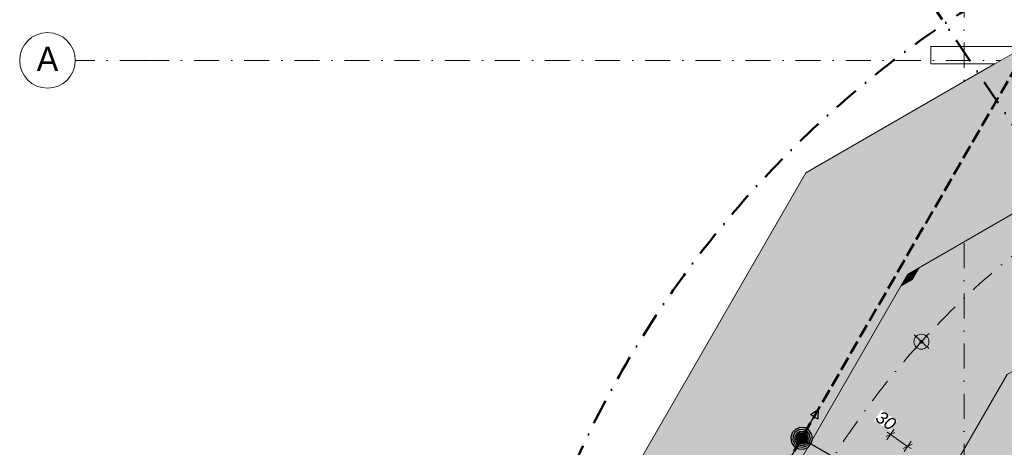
# Model space of a CAD drawing. Header units: centimetres. Extents: x -520 to 6098, y -2003 to 4462.
# Tile 11 of 52: x -520 to 896, y 1015 to 1630. Entities that reach past the tile are written whole.
import ezdxf
from ezdxf.enums import TextEntityAlignment as Align

# ---------------------------------------------------------------- set-up
doc = ezdxf.new("R2010")
doc.units = ezdxf.units.CM
doc.header["$LTSCALE"] = 0.1
doc.header["$MEASUREMENT"] = 0
for name, pattern in [('Krawędzie ukryte', [270, 200, -70]), ('Kropki i Kreski', [720, 360, -180, 0, -180]), ('Wipeout_Contour', [1000, 0, -1000])]:
    doc.linetypes.add(name, pattern=pattern)
for name, color, linetype in [('2_stropy.K_IR', 7, 'Continuous'), ('2_ściany zewnętrzne.ISTN', 7, 'Continuous'), ('3_lądowisko.K_IR', 7, 'Continuous'), ('3_lądowisko_RMS.K_IR', 7, 'Continuous'), ('3_oświetlenie.K_IR', 7, 'Continuous'), ('4_osie.ISTN', 7, 'Continuous'), ('5_wymiary.K_IR', 7, 'Continuous')]:
    doc.layers.add(name, color=color, linetype=linetype)
doc.styles.add('GENERATED_STYLE_1', font='txt')
doc.styles.add('GENERATED_STYLE_2', font='txt')
doc.dimstyles.new('GENERATED_STYLE__11', dxfattribs={"dimtxt": 18, "dimasz": 18.357488, "dimexe": 0.18, "dimexo": 4, "dimgap": 0.09, "dimtad": 1, "dimtih": 1, "dimtoh": 1, "dimdec": 0, "dimzin": 0, "dimdsep": 46, "dimtxsty": 'GENERATED_STYLE_2', "dimblk": 'ARROWHEAD_5', "dimblk1": 'ARROWHEAD_5', "dimblk2": 'ARROWHEAD_5', "dimcen": 0.09, "dimclrd": 1, "dimclre": 1, "dimclrt": 1, "dimadec": 1, "dimazin": 0, "dimtfac": 1, "dimtdec": 4, "dimtmove": 0, "dimatfit": 3, "dimfxl": 1, "dimtolj": 1, "dimtzin": 0, "dimarcsym": 0})
doc.dimstyles.new('GENERATED_STYLE__4', dxfattribs={"dimtxt": 18, "dimasz": 9.178744, "dimexe": 0.18, "dimexo": 0.0625, "dimgap": 0.09, "dimtad": 1, "dimdec": 0, "dimzin": 0, "dimdsep": 46, "dimtxsty": 'GENERATED_STYLE_2', "dimblk": 'ARROWHEAD_2', "dimblk1": 'ARROWHEAD_2', "dimblk2": 'ARROWHEAD_2', "dimcen": 0.09, "dimse1": 1, "dimse2": 1, "dimclrd": 1, "dimclre": 1, "dimclrt": 1, "dimadec": 1, "dimazin": 0, "dimtfac": 1, "dimtdec": 4, "dimtmove": 0, "dimatfit": 3, "dimfxl": 1, "dimtolj": 1, "dimtzin": 0, "dimarcsym": 0})

# ---------------------------------------------------------------- blocks, each defined once
blk = doc.blocks.new('Ściana_4_1', base_point=(790.6, 1566.1))
at = {"color": 254, "linetype": 'Wipeout_Contour', "lineweight": 0, "ltscale": 9453.590512}
blk.add_wipeout([(790.6, 1566.1), (2505.6, 1566.1), (2505.6, 1591.1), (790.6, 1591.1)], dxfattribs=at).dxf.layer = '2_ściany zewnętrzne.ISTN'
at = {"layer": '2_ściany zewnętrzne.ISTN', "color": 252, "linetype": 'Continuous', "lineweight": 13, "flags": 128}
for points in [[(2505.6, 1591.1), (790.6, 1591.1)], [(790.6, 1591.1), (790.6, 1566.1)], [(790.6, 1566.1), (2505.6, 1566.1)]]:
    blk.add_lwpolyline(points, dxfattribs=at)
blk = doc.blocks.new('Strop_1_1', base_point=(1374.8, -650))
at = {"layer": '2_stropy.K_IR', "linetype": 'Continuous', "lineweight": 0, "true_color": 0x606060}
blk.add_hatch(color=251, dxfattribs=at).paths.add_polyline_path([(1374.8, -650), (1922.4, -650), (2396.6, -376.2), (2648.8, 60.6), (2866.1, 60.6), (2866.1, 682.2), (2649.3, 682.2), (2396.6, 1119.8), (1922.3, 1393), (1375, 1393), (900.6, 1119.8), (626.8, 645.6), (626.8, 98), (900.6, -376.2)])
at = {"layer": '2_stropy.K_IR', "color": 252, "linetype": 'Continuous', "lineweight": 9, "flags": 128}
blk.add_lwpolyline([(1374.8, -650), (1922.4, -650), (2396.6, -376.2), (2648.8, 60.6), (2866.1, 60.6), (2866.1, 682.2), (2649.3, 682.2), (2396.6, 1119.8), (1922.3, 1393), (1375, 1393), (900.6, 1119.8), (626.8, 645.6), (626.8, 98), (900.6, -376.2)], close=True, dxfattribs=at)
blk = doc.blocks.new('Strop_6_1', base_point=(231.1, 291.8))
at = {"layer": '2_stropy.K_IR', "linetype": 'Continuous', "lineweight": 0, "true_color": 0x3f3f3f}
blk.add_hatch(color=250, dxfattribs=at).paths.add_polyline_path([(231.1, 291.8), (431.1, 291.8), (431.1, 101.1), (431.1, 45.6), (757.4, -519.5), (1322.4, -845.7), (1974.8, -845.7), (2539.9, -519.5), (2866.1, 45.6), (2866.1, 61.4), (2649.3, 61.4), (2621.1, 12.6), (2396.6, -376.2), (1922.4, -650), (1374.8, -650), (900.6, -376.2), (626.8, 98), (626.8, 645.6), (900.6, 1119.8), (1375, 1393), (1922.3, 1393), (2396.6, 1119.8), (2649.3, 682.2), (2866.1, 682.2), (2866.1, 698), (2539.9, 1263.1), (1974.8, 1589.3), (1322.4, 1589.3), (757.4, 1263.1), (431.1, 698), (431.1, 517.2), (231.1, 517.2)])
at = {"layer": '2_stropy.K_IR', "color": 7, "linetype": 'Continuous', "lineweight": 9, "flags": 128}
for points in [[(900.6, 1119.8), (626.8, 645.6), (626.8, 98), (900.6, -376.2)], [(757.4, -519.5), (431.1, 45.6), (431.1, 101.1), (431.1, 291.8), (231.1, 291.8), (231.1, 517.2), (431.1, 517.2), (431.1, 698), (757.4, 1263.1), (1322.4, 1589.3)]]:
    blk.add_lwpolyline(points, dxfattribs=at)
blk = doc.blocks.new('*X65')
at = {"layer": '3_lądowisko.K_IR', "linetype": 'Continuous', "lineweight": 0}
blk.add_hatch(color=2, dxfattribs=at).paths.add_polyline_path([(441.1, 715.3), (431.1, 698), (441.1, 695.3)])
blk = doc.blocks.new('*X66')
at = {"layer": '3_lądowisko.K_IR', "linetype": 'Continuous', "lineweight": 0}
for points in [[(740.3, 1233.5), (743.9, 1219.8), (758.1, 1244.3), (756.3, 1250.9), (747.4, 1245.7)], [(726.1, 1209), (712, 1184.5), (715.7, 1170.8), (729.8, 1195.3)], [(697.9, 1160), (683.7, 1135.5), (687.4, 1121.8), (701.5, 1146.3)], [(669.6, 1111), (655.4, 1086.5), (659.1, 1072.8), (673.2, 1097.3)], [(641.3, 1062), (627.1, 1037.5), (630.8, 1023.8), (645, 1048.3)], [(613, 1013), (598.9, 988.5), (602.5, 974.9), (616.7, 999.4)], [(584.7, 964), (570.6, 939.5), (574.2, 925.9), (588.4, 950.4)], [(556.4, 915), (542.3, 890.5), (546, 876.9), (560.1, 901.4)], [(528.2, 866), (514, 841.5), (517.7, 827.9), (531.8, 852.4)], [(499.9, 817.1), (485.7, 792.6), (489.4, 778.9), (503.5, 803.4)], [(457.4, 743.6), (461.1, 729.9), (475.2, 754.4), (471.6, 768.1)], [(443.3, 719.1), (441.1, 715.3), (441.1, 695.3), (447, 705.4)]]:
    blk.add_hatch(color=2, dxfattribs=at).paths.add_polyline_path(points)
blk = doc.blocks.new('*X67')
at = {"layer": '3_lądowisko.K_IR', "linetype": 'Continuous', "lineweight": 0}
blk.add_hatch(color=2, dxfattribs=at).paths.add_polyline_path([(747.4, 1245.7), (756.3, 1250.9), (754.4, 1258)])
blk = doc.blocks.new('*X68')
at = {"layer": '3_lądowisko.K_IR', "linetype": 'Continuous', "lineweight": 0}
blk.add_hatch(color=2, dxfattribs=at).paths.add_polyline_path([(431.1, 698), (431.1, 687.2), (432.8, 680.9), (441.1, 695.3)])
blk = doc.blocks.new('*X69')
at = {"layer": '3_lądowisko.K_IR', "linetype": 'Continuous', "lineweight": 0}
blk.add_hatch(color=2, dxfattribs=at).paths.add_polyline_path([(774.7, 1273.1), (771.6, 1271.3), (772.2, 1268.8)])
blk = doc.blocks.new('Ściana_25_1', base_point=(431.1, 698))
at = {"layer": '3_lądowisko.K_IR', "linetype": 'Continuous', "lineweight": 0, "true_color": 0x000000}
for points in [[(747.4, 1245.7), (764.7, 1255.7), (757.4, 1263.1)], [(757.4, 1263.1), (764.7, 1255.7), (774.7, 1273.1)], [(747.4, 1245.7), (441.1, 715.3), (441.1, 695.3), (764.7, 1255.7)], [(431.1, 698), (441.1, 695.3), (441.1, 715.3)], [(431.1, 678), (441.1, 695.3), (431.1, 698)]]:
    blk.add_hatch(color=18, dxfattribs=at).paths.add_polyline_path(points)
at = {"layer": '3_lądowisko.K_IR', "color": 7, "linetype": 'Continuous', "lineweight": 15, "flags": 128}
for points in [[(757.4, 1263.1), (774.7, 1273.1)], [(431.1, 698), (431.1, 678)]]:
    blk.add_lwpolyline(points, dxfattribs=at)
at = {"layer": '3_lądowisko.K_IR', "color": 150, "lineweight": 50}
for name in ['*X69', '*X66', '*X67', '*X65', '*X68']:
    blk.add_blockref(name, (0, 0), dxfattribs=at)
blk = doc.blocks.new('*X71')
at = {"layer": '3_lądowisko.K_IR', "linetype": 'Continuous', "lineweight": 0}
for points in [[(1280, 1564.8), (1276.4, 1551.1), (1300.9, 1565.3), (1304.5, 1578.9)], [(1325.4, 1579.4), (1327.4, 1580.6), (1326.2, 1582.7)], [(1231, 1536.5), (1227.4, 1522.8), (1251.9, 1537), (1255.5, 1550.6)], [(1182, 1508.2), (1178.4, 1494.6), (1202.9, 1508.7), (1206.5, 1522.4)], [(1133.1, 1479.9), (1129.4, 1466.3), (1153.9, 1480.4), (1157.5, 1494.1)], [(1084.1, 1451.7), (1080.4, 1438), (1104.9, 1452.1), (1108.6, 1465.8)], [(1035.1, 1423.4), (1031.4, 1409.7), (1055.9, 1423.9), (1059.6, 1437.5)], [(986.1, 1395.1), (982.4, 1381.4), (1006.9, 1395.6), (1010.6, 1409.2)], [(937.1, 1366.8), (933.4, 1353.2), (957.9, 1367.3), (961.6, 1381)], [(888.1, 1338.5), (884.4, 1324.9), (908.9, 1339), (912.6, 1352.7)], [(839.1, 1310.2), (835.4, 1296.6), (859.9, 1310.7), (863.6, 1324.4)], [(790.1, 1282), (786.5, 1268.3), (811, 1282.4), (814.6, 1296.1)]]:
    blk.add_hatch(color=2, dxfattribs=at).paths.add_polyline_path(points)
blk = doc.blocks.new('Ściana_26_1', base_point=(757.4, 1263.1))
at = {"layer": '3_lądowisko.K_IR', "linetype": 'Continuous', "lineweight": 0, "true_color": 0x000000}
blk.add_hatch(color=18, dxfattribs=at).paths.add_polyline_path([(764.7, 1255.7), (1327.4, 1580.6), (1322.4, 1589.3), (774.7, 1273.1)])
at = {"layer": '3_lądowisko.K_IR', "color": 7, "linetype": 'Continuous', "lineweight": 15, "flags": 128}
blk.add_lwpolyline([(1327.4, 1580.6), (1322.4, 1589.3)], dxfattribs=at)
at = {"layer": '3_lądowisko.K_IR', "color": 150, "lineweight": 50}
blk.add_blockref('*X71', (0, 0), dxfattribs=at)
blk = doc.blocks.new('Standardowy znacznik osi[16]_1', base_point=(838.6, -1423.4))
at = {"layer": '4_osie.ISTN', "color": 252, "linetype": 'Kropki i Kreski', "lineweight": 0}
blk.add_line((838.6, -1323.4), (838.6, 2396.6), dxfattribs=at)
at = {"layer": '4_osie.ISTN', "color": 252, "lineweight": 0, "style": 'GENERATED_STYLE_1'}
for tag, p in [('AC_MarkerText_1_1', (838.6, 2538.6)), ('AC_MarkerText_1_0', (838.6, -1461.4))]:
    blk.add_attdef(tag, text='', height=35, rotation=360, dxfattribs=at).set_placement(p, align=Align.MIDDLE_CENTER)
blk = doc.blocks.new('Standardowy znacznik osi[55]_1', base_point=(3832.5, 1571.1))
at = {"layer": '4_osie.ISTN', "color": 252, "linetype": 'Kropki i Kreski', "lineweight": 0}
for p, q in [((-339.9, 1571.1), (-439.9, 1571.1)), ((3732.5, 1571.1), (-339.9, 1571.1))]:
    blk.add_line(p, q, dxfattribs=at)
at = {"layer": '4_osie.ISTN', "color": 252, "linetype": 'Continuous', "lineweight": 0}
blk.add_circle((-479.9, 1571.1), 40, dxfattribs=at)
at = {"layer": '4_osie.ISTN', "color": 252, "linetype": 'Kropki i Kreski', "lineweight": 0}
blk.add_point((-339.9, 1571.1), dxfattribs=at)
blk.add_point((-339.9, 1571.1), dxfattribs=at)
at = {"layer": '4_osie.ISTN', "color": 252, "lineweight": 0, "style": 'GENERATED_STYLE_1'}
for tag, p in [('AC_MarkerText_1_1', (-479.9, 1573.1)), ('AC_MarkerText_1_0', (3872.5, 1573.1))]:
    blk.add_attdef(tag, text='', height=35, rotation=360, dxfattribs=at).set_placement(p, align=Align.MIDDLE_CENTER)
blk = doc.blocks.new('FATO - Lampa')
at = {"layer": '3_oświetlenie.K_IR', "color": 94, "linetype": 'Continuous', "lineweight": 15}
for p, q in [((14.4, 28.8), (14.4, 0)), ((28.8, 14.4), (0, 14.4))]:
    blk.add_line(p, q, dxfattribs=at)
for radius in [10.8, 2.3]:
    blk.add_circle((14.4, 14.4), radius, dxfattribs=at)
blk = doc.blocks.new('*D271')
at = {"layer": '5_wymiary.K_IR', "color": 1, "linetype": 'Continuous', "lineweight": 0}
for p, q in [((739.1, 1036.4), (726.5, 1030.4)), ((727.6, 1025.9), (737.9, 1040.8)), ((727.9, 1036.7), (732.8, 1033.4)), ((732.8, 1033.4), (757.4, 1016.3)), ((752.3, 1008.9), (762.6, 1023.8)), ((751.1, 1013.3), (763.7, 1019.3)), ((757.4, 1016.3), (762.3, 1013))]:
    blk.add_line(p, q, dxfattribs=at)
at = {"color": 254, "linetype": 'Wipeout_Contour', "lineweight": 0, "ltscale": 5117.464092}
blk.add_wipeout([(709.4, 1053.8), (731.9, 1038.3), (742.2, 1053.1), (719.7, 1068.6)], dxfattribs=at).dxf.layer = '5_wymiary.K_IR'
at = {"layer": '5_wymiary.K_IR', "color": 1, "lineweight": 0, "insert": (709.4, 1053.8), "char_height": 18, "attachment_point": 7, "rotation": 325.3863, "style": 'GENERATED_STYLE_2'}
blk.add_mtext('\\A1;{\\pql;\\fArial|b0|i1|c238|p38;30}', dxfattribs=at)
blk = doc.blocks.new('ARROWHEAD_2')
at = {"color": 0, "linetype": 'Continuous', "lineweight": 0}
for p, q in [((0, 0), (-1, 0)), ((-0.38, -0.66), (0.38, 0.66))]:
    blk.add_line(p, q, dxfattribs=at)
blk = doc.blocks.new('Wypełnienie_35_1', base_point=(0, 180))
at = {"layer": '3_lądowisko.K_IR', "linetype": 'Continuous', "lineweight": 0, "true_color": 0xffffff}
blk.add_hatch(color=7, dxfattribs=at).paths.add_polyline_path([(792.2, 1109.3), (815.1, 1090, -0.033781), (918.4, 1195.7), (898.5, 1218.2, 0.033847)])
blk = doc.blocks.new('Strop_44_1', base_point=(431.1, 689.2))
at = {"color": 254, "linetype": 'Wipeout_Contour', "lineweight": 0, "ltscale": 9786.336165}
blk.add_wipeout([(431.1, 689.2), (431.1, 698), (757.4, 1263.1), (1045.5, 1429.4), (945.5, 1602.6), (610.9, 1409.5), (231.1, 751.6), (231.1, 689.2)], dxfattribs=at).dxf.layer = '2_stropy.K_IR'
at = {"layer": '2_stropy.K_IR', "linetype": 'Continuous', "lineweight": 0, "true_color": 0x000000}
h = blk.add_hatch(dxfattribs=at)
h.set_pattern_fill('Siatka_sześciokątna_0001', color=18, style=0, pattern_type=2)
h.set_pattern_definition([(90, (0, 0), (-17.32051, 0), [10, -20]), (90, (-8.66, 15), (-17.32051, 0), [10, -20]), (150, (-4e-15, 10), (8.66025, 15), [10, -20]), (150, (-17.32, 10), (8.66025, 15), [10, -20]), (210, (0, 0), (-8.66025, 15), [10, -20]), (210, (-17.32, -7e-15), (-8.66025, 15), [10, -20])])
h.paths.add_polyline_path([(431.1, 689.2), (431.1, 698), (757.4, 1263.1), (1045.5, 1429.4), (945.5, 1602.6), (610.9, 1409.5), (231.1, 751.6), (231.1, 689.2)])
at = {"layer": '2_stropy.K_IR', "color": 7, "linetype": 'Continuous', "lineweight": 9, "flags": 128}
blk.add_lwpolyline([(431.1, 689.2), (231.1, 689.2), (231.1, 751.6), (610.9, 1409.5), (945.5, 1602.6), (1045.5, 1429.4), (757.4, 1263.1), (431.1, 698)], close=True, dxfattribs=at)
blk = doc.blocks.new('Wypełnienie_57_1', base_point=(0, 180))
at = {"layer": '3_lądowisko_RMS.K_IR', "linetype": 'Continuous', "lineweight": 0, "true_color": 0xbdbbb9}
blk.add_hatch(color=9, dxfattribs=at).paths.add_polyline_path([(610.9, 1032.3), (608.7, 1034.3), (605.4, 1035.2), (602.6, 1034.9), (600.1, 1033.6), (598.4, 1031.4), (603.9, 1028.4), (604.2, 1028.8), (604.9, 1029), (605.6, 1028.7), (606, 1028.3), (606.1, 1027.7), (606.1, 1027), (611.5, 1023.9), (612.4, 1026.7), (612.2, 1029.7), (611.1, 1032)])
blk = doc.blocks.new('Wypełnienie_58_1', base_point=(0, 180))
at = {"layer": '3_lądowisko_RMS.K_IR', "linetype": 'Continuous', "lineweight": 0, "true_color": 0xbdbbb9}
blk.add_hatch(color=9, dxfattribs=at).paths.add_polyline_path([(611.5, 1023.9), (605.9, 1027), (605.5, 1026.6), (604.9, 1026.4), (604.2, 1026.7), (603.8, 1027.1), (603.6, 1027.7), (603.6, 1028.4), (598.2, 1031.4), (597.3, 1028.5), (597.6, 1025.6), (599.2, 1022.8), (601.1, 1021.1), (604.4, 1020.2), (606.8, 1020.3), (609.7, 1021.8)])
blk = doc.blocks.new('Wypełnienie_59_1', base_point=(0, 180))
at = {"layer": '3_lądowisko_RMS.K_IR', "linetype": 'Continuous', "lineweight": 0, "true_color": 0xbdbbb9}
blk.add_hatch(color=9, dxfattribs=at).paths.add_polyline_path([(605.8, 1028.6), (604.6, 1028.9), (604.1, 1028.6), (603.7, 1027.5), (604, 1026.8), (604.5, 1026.5), (605.9, 1027), (606, 1027.6), (605.9, 1028.3)])
blk = doc.blocks.new('*D517')
at = {"layer": '5_wymiary.K_IR', "linetype": 'Continuous', "lineweight": 0}
for points in [[(1581.5, 471.5), (1563.8, 463.9), (1570, 456.1)], [(1687.5, 256.8), (1668.1, 257), (1670.6, 247.3)]]:
    blk.add_hatch(color=1, dxfattribs=at).paths.add_polyline_path(points)
at = {"layer": '5_wymiary.K_IR', "color": 1, "linetype": 'Continuous', "lineweight": 0}
for p, q in [((1581.5, 471.5), (1563.8, 463.9)), ((1581.5, 471.5), (1570, 456.1)), ((1570, 456.1), (1563.8, 463.9)), ((1687.5, 256.8), (1668.1, 257)), ((1670.6, 247.3), (1668.1, 257)), ((1687.5, 256.8), (1670.6, 247.3))]:
    blk.add_line(p, q, dxfattribs=at)
blk.add_arc((1648.6, 371.1), 120.8, 132.6211, 279.8951, dxfattribs=at)
at = {"color": 254, "linetype": 'Wipeout_Contour', "lineweight": 0, "ltscale": 6081.778047}
blk.add_wipeout([(1449.1, 297), (1527.9, 297), (1527.9, 322.5), (1449.1, 322.5)], dxfattribs=at).dxf.layer = '5_wymiary.K_IR'
at = {"layer": '5_wymiary.K_IR', "color": 1, "lineweight": 0, "insert": (1452.8, 300.7), "char_height": 18, "attachment_point": 7, "style": 'GENERATED_STYLE_2'}
blk.add_mtext('\\A1;{\\pql;\\fArial|b0|i1|c238|p38;165,0°}', dxfattribs=at)
blk = doc.blocks.new('ARROWHEAD_5')
at = {"linetype": 'Continuous', "lineweight": 0}
blk.add_hatch(color=0, dxfattribs=at).paths.add_polyline_path([(-1, 0.2679), (0, 0), (-1, -0.2679)])
at = {"color": 0, "linetype": 'Continuous', "lineweight": 0}
blk.add_line((0, 0), (-1, 0), dxfattribs=at)

msp = doc.modelspace()

# ---------------------------------------------------------------- linework, layer by layer
at = {"layer": '3_oświetlenie.K_IR', "color": 7, "linetype": 'Kropki i Kreski', "lineweight": 0}
msp.add_circle((1648.6, 371.1), 1180, dxfattribs=at)

# ---------------------------------------------------------------- block references
at = {"layer": '2_stropy.K_IR', "color": 252, "linetype": 'Continuous', "lineweight": 0}
msp.add_blockref('Strop_1_1', (1374.8, -650), dxfattribs=at)
at = {"layer": '2_ściany zewnętrzne.ISTN', "color": 252, "lineweight": 0}
msp.add_blockref('Ściana_4_1', (790.6, 1566.1), dxfattribs=at)
at = {"layer": '3_lądowisko.K_IR', "color": 150, "lineweight": 50}
msp.add_blockref('Ściana_25_1', (431.1, 698), dxfattribs=at)
at = {"layer": '3_lądowisko.K_IR', "color": 255, "linetype": 'Continuous', "lineweight": 0}
msp.add_blockref('Wypełnienie_35_1', (0, 180), dxfattribs=at)
at = {"layer": '3_oświetlenie.K_IR', "color": 190, "linetype": 'Continuous', "lineweight": 50, "xscale": -1, "zscale": 100, "rotation": 227.6043056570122}
msp.add_blockref('FATO - Lampa', (756.9, 1165.8), dxfattribs=at)

# ---------------------------------------------------------------- next in the draw order: block references
at = {"layer": '2_stropy.K_IR', "color": 7, "linetype": 'Continuous', "lineweight": 9}
msp.add_blockref('Strop_6_1', (231.1, 291.8), dxfattribs=at)
at = {"layer": '3_lądowisko.K_IR', "color": 150, "lineweight": 50}
msp.add_blockref('Ściana_26_1', (757.4, 1263.1), dxfattribs=at)
at = {"layer": '4_osie.ISTN', "color": 252, "linetype": 'Continuous', "lineweight": 0}
msp.add_blockref('Standardowy znacznik osi[16]_1', (838.6, -1423.4), dxfattribs=at)
ref = msp.add_blockref('Standardowy znacznik osi[55]_1', (3832.5, 1571.1), dxfattribs=at)
ref.add_attrib('AC_MarkerText_1_1', 'A', dxfattribs={"color": 252, "lineweight": 0, "height": 35, "rotation": 360, "style": 'GENERATED_STYLE_1'}).set_placement((-479.9, 1573.1), align=Align.MIDDLE_CENTER)

# ---------------------------------------------------------------- next in the draw order: dimensions: what is measured, and where the dimension line sits
at = {"layer": '5_wymiary.K_IR', "color": 1, "linetype": 'Continuous', "lineweight": 0}
dim = msp.add_linear_dim(base=(757.4, 1016.3), p1=(719.6, 1014.3), p2=(744.3, 997.3), angle=325.3863, dimstyle='GENERATED_STYLE__4', dxfattribs=at)
dim.commit()
dim.dimension.update_dxf_attribs({"geometry": '*D271', "text_midpoint": (725.8, 1053.4), "dimtype": 160, "text_rotation": 325.3863})

# ---------------------------------------------------------------- next in the draw order: block references
at = {"layer": '2_stropy.K_IR', "color": 7, "linetype": 'Continuous', "lineweight": 9}
msp.add_blockref('Strop_44_1', (431.1, 689.2), dxfattribs=at)

# ---------------------------------------------------------------- next in the draw order: linework, layer by layer
at = {"layer": '3_lądowisko.K_IR', "color": 1, "linetype": 'Kropki i Kreski', "lineweight": 50}
msp.add_lwpolyline([(1648.6, 371.1), (255.3, 2455.8)], dxfattribs=at)
msp.add_circle((1648.6, 379.6), 1500, dxfattribs=at)
at = {"layer": '3_lądowisko_RMS.K_IR', "color": 1, "linetype": 'Krawędzie ukryte', "lineweight": 50}
msp.add_lwpolyline([(229.8, 378.1), (979.9, 1677.3)], dxfattribs=at)
at = {"layer": '3_lądowisko_RMS.K_IR', "color": 7, "linetype": 'Continuous', "lineweight": 30}
for points in [[(604.9, 1027.7), (628.9, 1069.3)], [(617.7, 1061.9), (628.9, 1069.3)], [(628.9, 1069.3), (628.1, 1055.9)], [(622.9, 1058.9), (617.7, 1061.9)], [(622.9, 1058.9), (628.1, 1055.9)], [(604.9, 1027.7), (580.9, 986.1)], [(604.9, 1027.7), (646.5, 1003.7)]]:
    msp.add_lwpolyline(points, dxfattribs=at)
for points in [[(618.5, 1019.8), (620.6, 1026.5), (619.5, 1033.4), (615.6, 1039.2), (609.5, 1042.7), (602.5, 1043.2), (596, 1040.7), (591.3, 1035.6), (589.2, 1028.9), (590.2, 1022), (594.2, 1016.2), (600.2, 1012.7), (607.2, 1012.2), (613.7, 1014.7)], [(615.9, 1021.3), (617.6, 1027.2), (616.4, 1033.2), (612.5, 1037.9), (606.9, 1040.3), (600.8, 1039.8), (595.7, 1036.5), (592.6, 1031.2), (592.4, 1025.1), (595, 1019.6), (599.9, 1016), (605.9, 1015), (611.7, 1016.9)], [(613.7, 1022.6), (615, 1028.2), (613.1, 1033.6), (608.7, 1037.1), (603, 1037.7), (597.9, 1035), (595, 1030.1), (595.3, 1024.4), (598.6, 1019.7), (603.9, 1017.6), (609.5, 1018.7)], [(612, 1023.6), (613, 1028.6), (610.9, 1033.2), (606.6, 1035.7), (601.6, 1035.2), (597.8, 1031.8), (596.8, 1026.8), (598.8, 1022.2), (603.2, 1019.7), (608.2, 1020.2)]]:
    msp.add_lwpolyline(points, close=True, dxfattribs=at)
at = {"layer": '3_lądowisko_RMS.K_IR', "color": 1, "linetype": 'Continuous', "lineweight": 0}
for points in [[(598.3, 1031.5), (600.2, 1033.7), (602.9, 1035.1), (605.9, 1035.3), (608.7, 1034.3), (610.9, 1032.3), (612.2, 1029.7), (612.4, 1026.7), (611.5, 1023.9)], [(598.3, 1031.5), (600.2, 1033.7), (602.9, 1035.1), (605.9, 1035.3), (608.7, 1034.3), (610.9, 1032.3), (612.2, 1029.7), (612.4, 1026.7), (611.5, 1023.9)], [(602.9, 1020.5), (601.1, 1021.1), (598.8, 1023.1), (597.5, 1025.7), (597.3, 1028.7), (598.3, 1031.5)], [(611.5, 1023.9), (609.5, 1021.7), (606.8, 1020.3), (603.9, 1020.1), (601.1, 1021.1), (598.8, 1023.1), (597.5, 1025.7), (597.3, 1028.7), (598.3, 1031.5)], [(611.5, 1023.9), (609.5, 1021.7), (606.8, 1020.3), (603.9, 1020.1), (603, 1020.4)], [(606, 1027.1), (605.8, 1026.8), (605.5, 1026.6), (605.2, 1026.5), (604.9, 1026.4), (604.5, 1026.5), (604.2, 1026.6), (604, 1026.8), (603.8, 1027.1), (603.7, 1027.4), (603.6, 1027.7), (603.7, 1028), (603.8, 1028.3)], [(603.8, 1028.3), (603.7, 1028), (603.6, 1027.7), (603.7, 1027.4), (603.8, 1027.1), (604, 1026.8), (604.2, 1026.6), (604.5, 1026.5), (604.9, 1026.4), (605.2, 1026.5), (605.5, 1026.6), (605.8, 1026.8), (606, 1027.1)], [(603.8, 1028.3), (604, 1028.6), (604.2, 1028.8), (604.5, 1028.9), (604.9, 1029), (605.2, 1028.9), (605.5, 1028.8), (605.8, 1028.6), (606, 1028.3), (606.1, 1028), (606.1, 1027.7), (606.1, 1027.4), (606, 1027.1)], [(606, 1027.1), (606.1, 1027.4), (606.1, 1027.7), (606.1, 1028), (606, 1028.3), (605.8, 1028.6), (605.5, 1028.8), (605.2, 1028.9), (604.9, 1029), (604.5, 1028.9), (604.2, 1028.8), (604, 1028.6), (603.8, 1028.3)]]:
    msp.add_lwpolyline(points, dxfattribs=at)
at = {"layer": '3_lądowisko_RMS.K_IR', "color": 253, "linetype": 'Continuous', "lineweight": 0, "true_color": 0xaaaaaa}
msp.add_lwpolyline([(617.8, 1018.6), (608.9, 1021.3)], dxfattribs=at)

# ---------------------------------------------------------------- next in the draw order: block references
at = {"layer": '3_lądowisko_RMS.K_IR', "color": 252, "linetype": 'Continuous', "lineweight": 0}
for name in ['Wypełnienie_57_1', 'Wypełnienie_58_1', 'Wypełnienie_59_1']:
    msp.add_blockref(name, (0, 180), dxfattribs=at)

# ---------------------------------------------------------------- next in the draw order: dimensions: what is measured, and where the dimension line sits
at = {"layer": '5_wymiary.K_IR', "color": 1, "linetype": 'Continuous', "lineweight": 0}
dim = msp.add_angular_dim_3p(base=(1540.3, 317.7), center=(1648.6, 371.1), p1=(255.3, 2455.8), p2=(2455, -2003.2), dimstyle='GENERATED_STYLE__11', dxfattribs=at)
dim.commit()
dim.dimension.update_dxf_attribs({"geometry": '*D517', "text_midpoint": (1487.8, 309.7), "dimtype": 165})

doc.saveas('drawing.dxf')
